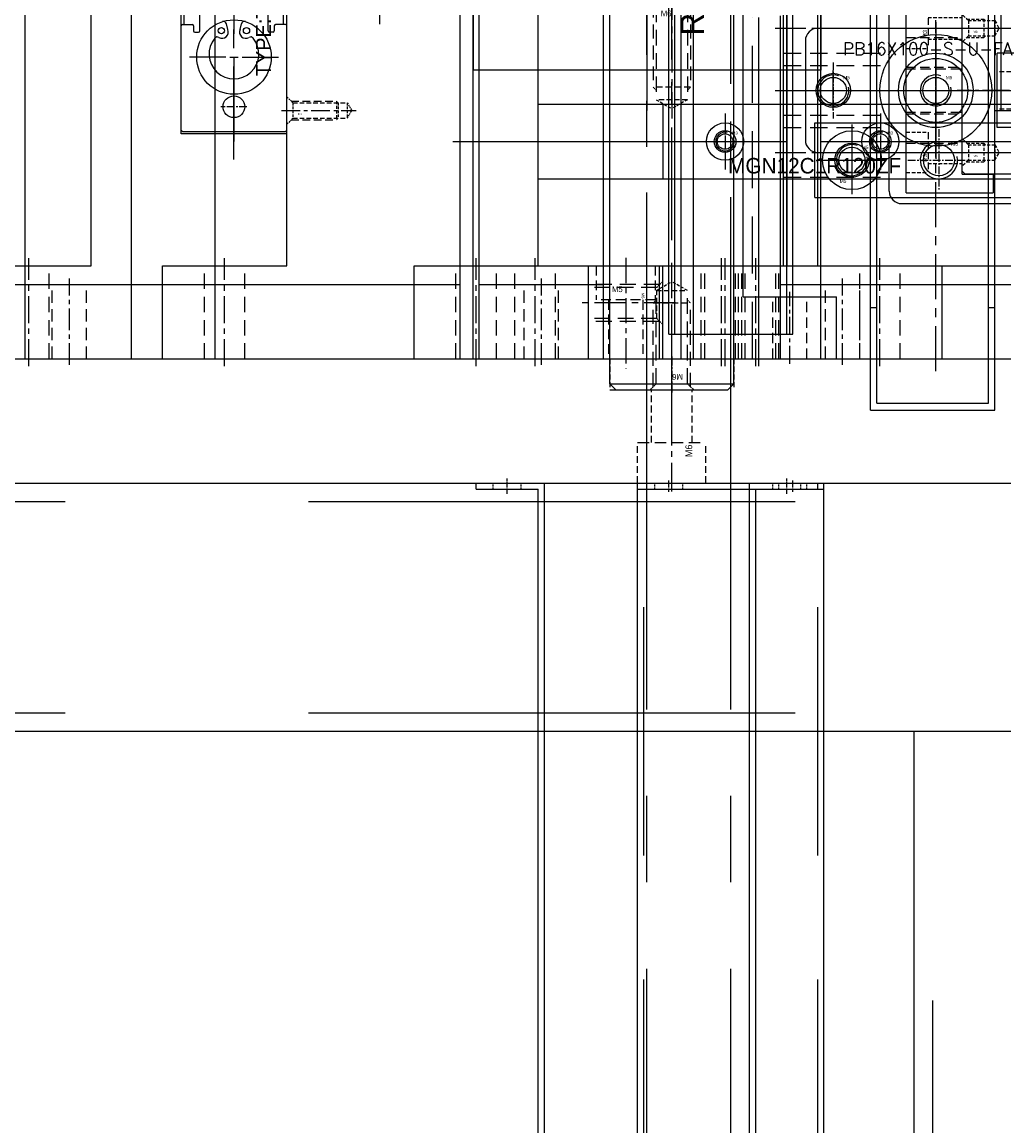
# Model space of a CAD drawing. Header units: millimetres. Extents: x -1657 to 8845, y -11980 to 3013.
# Tile 72 of 256: x 1467 to 1626, y -1165 to -987. Entities that reach past the tile are written whole.
import ezdxf

# ---------------------------------------------------------------- set-up
doc = ezdxf.new("R2010")
doc.units = ezdxf.units.MM
doc.linetypes.add('CENTER', pattern=[2, 1.25, -0.25, 0.25, -0.25])
doc.linetypes.add('DASHED', pattern=[0.75, 0.5, -0.25])
for name, color, linetype in [('勾料气缸', 252, 'Continuous'), ('图层100', 243, 'Continuous'), ('图层102', 123, 'Continuous'), ('图层105', 195, 'Continuous'), ('图层106', 160, 'Continuous'), ('图层12', 94, 'Continuous'), ('图层134', 230, 'Continuous'), ('图层144', 182, 'Continuous'), ('图层149', 30, 'Continuous'), ('图层151', 51, 'Continuous'), ('图层152', 223, 'Continuous'), ('图层153', 91, 'Continuous'), ('图层157', 17, 'Continuous'), ('图层167', 7, 'Continuous'), ('图层168', 90, 'Continuous'), ('图层172', 21, 'Continuous'), ('图层173', 47, 'Continuous'), ('图层174', 24, 'Continuous'), ('图层175', 94, 'Continuous'), ('图层60', 143, 'Continuous'), ('图层63', 91, 'Continuous'), ('图层64', 190, 'Continuous'), ('图层8', 201, 'Continuous'), ('图层80', 21, 'Continuous'), ('图层81', 210, 'Continuous'), ('图层94', 125, 'Continuous'), ('方管2', 2, 'Continuous'), ('旋转气缸', 252, 'Continuous'), ('裁切线轨', 252, 'Continuous'), ('装SHELL气缸', 252, 'Continuous')]:
    doc.layers.add(name, color=color, linetype=linetype)
doc.styles.add('标注', font='romant.shx')

# ---------------------------------------------------------------- blocks, each defined once
blk = doc.blocks.new('3C')
at = {"color": 1, "linetype": 'CENTER'}
for p, q in [((0, 4.5), (0, -4.5)), ((-4.5, 0), (4.5, 0))]:
    blk.add_line(p, q, dxfattribs=at)
blk.add_circle((0, 0), 1.25)
at = {"color": 2, "linetype": 'Continuous'}
blk.add_arc((0, 0), 1.5, 77.2897, 8.5828, dxfattribs=at)
blk.add_text('M3', height=0.484).set_placement((1.11, 1.12))
blk = doc.blocks.new('15680')
at = {"layer": '图层63', "color": 4, "linetype": 'DASHED', "ltscale": 5.166667}
for p, q in [((0.5, 5.5), (-11, 5.5)), ((0.5, -0.5), (-11, -0.5))]:
    blk.add_line(p, q, dxfattribs=at)
at = {"layer": '图层63', "color": 4, "linetype": 'DASHED', "ltscale": 0.471405}
for p, q in [((0, 5), (1, 6)), ((0, 0), (1, -1))]:
    blk.add_line(p, q, dxfattribs=at)
at = {"layer": '图层63', "color": 4, "linetype": 'DASHED', "ltscale": 5}
for p, q in [((0, 5), (-11, 5)), ((0, 0), (-11, 0))]:
    blk.add_line(p, q, dxfattribs=at)
at = {"layer": '图层63', "color": 4, "linetype": 'DASHED', "ltscale": 1.666667}
blk.add_line((0, 0), (0, 5), dxfattribs=at)
at = {"layer": '图层63', "color": 1, "linetype": 'CENTER', "ltscale": 4}
blk.add_line((3, 2.5), (-12.57, 2.5), dxfattribs=at)
at = {"layer": '图层63'}
blk.add_text('M6', height=0.461, rotation=270, dxfattribs=at).set_placement((-2.44, 4.12))
blk = doc.blocks.new('1566A')
at = {"layer": '图层63', "color": 4, "linetype": 'DASHED', "ltscale": 3.166667}
for p, q in [((-2, 5.5), (-2, 0)), ((7.5, 5.5), (7.5, 0)), ((7.5, 0), (-2, 0)), ((0, 0), (0, -9.5)), ((5.5, 0), (5.5, -9.5))]:
    blk.add_line(p, q, dxfattribs=at)
at = {"layer": '图层63', "color": 1, "linetype": 'CENTER', "ltscale": 3.238837}
blk.add_line((2.75, 6.76), (2.75, -11.11), dxfattribs=at)
at = {"layer": '图层63', "ltscale": 3}
blk.add_text('M5', height=0.93, dxfattribs=at).set_placement((0.54, 1.25))
blk = doc.blocks.new('5C')
at = {"color": 1, "linetype": 'CENTER'}
for p, q in [((0, 4.5), (0, -4.5)), ((-4.5, 0), (4.5, 0))]:
    blk.add_line(p, q, dxfattribs=at)
blk.add_circle((0, 0), 2.1)
at = {"color": 2, "linetype": 'Continuous'}
blk.add_arc((0, 0), 2.5, 70.7735, 12.493, dxfattribs=at)
blk.add_text('M5', height=0.54).set_placement((1.62, 1.8))
blk = doc.blocks.new('1B276')
at = {"layer": '旋转气缸', "color": 1, "linetype": 'CENTER', "ltscale": 12.992}
blk.add_line((2.2, -30.98), (2.2, 33.98), dxfattribs=at)
at = {"layer": '旋转气缸', "ltscale": 1.375}
for p, q in [((-44.3, -26.5), (-44.3, 29.5)), ((36.7, 29.5), (-44.3, 29.5)), ((36.7, -26.5), (36.7, 29.5)), ((-5.65, -7.69), (-6.53, -8.88)), ((-6.53, -8.88), (-3.69, -9.84)), ((-3.69, -9.84), (-5.65, -7.69)), ((36.7, -26.5), (-44.3, -26.5))]:
    blk.add_line(p, q, dxfattribs=at)
at = {"layer": '旋转气缸', "color": 4, "linetype": 'DASHED'}
for p, q in [((-3, 3), (0, 3)), ((-3, 0), (-3, 3)), ((0, 0), (0, 3)), ((0, 0), (-3, 0))]:
    blk.add_line(p, q, dxfattribs=at)
at = {"layer": '旋转气缸', "color": 1, "linetype": 'CENTER', "ltscale": 18.792}
blk.add_line((43.18, 1.5), (-50.78, 1.5), dxfattribs=at)
at = {"layer": '旋转气缸', "ltscale": 1.375}
blk.add_arc((2.49, 2.07), 13.41, 108.1451, 230.3556, dxfattribs=at)
at = {"layer": '旋转气缸', "color": 4, "linetype": 'DASHED', "ltscale": 4.186667}
blk.add_arc((2.2, 1.5), 4, 202.0243, 157.9757, dxfattribs=at)
at = {"layer": '旋转气缸', "ltscale": 1.375, "extrusion": (0, 0, -1), "zscale": -1}
for p in [(14.8, 18.5), (-19.2, 18.5), (14.8, -15.5), (-19.2, -15.5)]:
    blk.add_blockref('5C', p, dxfattribs=at)
at = {"layer": '旋转气缸', "ltscale": 1.375, "insert": (-13.86, -3.92), "char_height": 3.75, "width": 52.0507, "attachment_point": 3}
blk.add_mtext('RTP10-90%%d', dxfattribs=at)
blk = doc.blocks.new('1E460')
at = {"layer": '勾料气缸', "ltscale": 4}
for p, q in [((8.5, 43.38), (8.5, 15.53)), ((7.17, 29.8), (1.33, 29.8)), ((7.83, 29.8), (9.17, 29.8)), ((9.83, 29.8), (15.67, 29.8)), ((7.17, 11.8), (1.33, 11.8)), ((8.5, 11.8), (8.5, -1.78)), ((9.83, 11.8), (15.67, 11.8))]:
    blk.add_line(p, q, dxfattribs=at)
at = {"layer": '勾料气缸'}
for p, q in [((0, 41.6), (0.2, 41.8)), ((0, 24.75), (0, 41.6)), ((0.2, 41.8), (5.05, 41.8)), ((5.25, 41.6), (5.25, 40)), ((5.25, 41.3), (11.75, 41.3)), ((11.75, 41.6), (11.75, 40)), ((11.95, 41.8), (16.8, 41.8)), ((16.8, 41.8), (17, 41.6)), ((17, 24.75), (17, 41.6)), ((4, 39.6), (4, 39)), ((5.05, 39.8), (4.2, 39.8)), ((11.95, 39.8), (12.8, 39.8)), ((13, 39.6), (13, 39)), ((4.2, 38.8), (12.8, 38.8)), ((7.83, 29.8), (9.17, 29.8)), ((2, 24.75), (2, 25.6)), ((2.2, 25.8), (2.8, 25.8)), ((3, 16), (3, 25.6)), ((7.5, 25.35), (7.3, 24.46)), ((9.5, 25.35), (9.7, 24.46)), ((14, 16), (14, 25.6)), ((14.8, 25.8), (14.2, 25.8)), ((15, 24.75), (15, 25.6)), ((0.2, 24.55), (1.8, 24.55)), ((0.5, 17.05), (0.5, 24.55)), ((16.8, 24.55), (15.2, 24.55)), ((16.5, 17.05), (16.5, 24.55)), ((-0.52, 20.8), (17.52, 20.8)), ((0, 0), (0, 16.85)), ((0.2, 17.05), (1.8, 17.05)), ((2, 16.85), (2, 16)), ((7.5, 16.25), (7.3, 17.14)), ((9.5, 16.25), (9.7, 17.14)), ((15, 16.85), (15, 16)), ((16.8, 17.05), (15.2, 17.05)), ((17, 0), (17, 16.85)), ((2.2, 15.8), (2.8, 15.8)), ((14.8, 15.8), (14.2, 15.8)), ((7.83, 11.8), (9.17, 11.8)), ((0, 0), (0.2, -0.2)), ((16.8, -0.2), (17, 0)), ((0.2, -0.2), (16.8, -0.2))]:
    blk.add_line(p, q, dxfattribs=at)
for centre, radius in [((8.5, 29.8), 6), ((6.48, 25.56), 0.5), ((10.52, 25.56), 0.5), ((8.5, 11.8), 6), ((6.48, 16.04), 0.5), ((10.52, 16.04), 0.5)]:
    blk.add_circle(centre, radius, dxfattribs=at)
for centre, radius, start, end in [((5.05, 41.6), 0.2, 0, 90), ((11.95, 41.6), 0.2, 90, 180), ((4.2, 39.6), 0.2, 90, 180), ((5.05, 40), 0.2, 270, 0), ((11.95, 40), 0.2, 180, 270), ((12.8, 39.6), 0.2, 0, 90), ((4.2, 39), 0.2, 180, 270), ((12.8, 39), 0.2, 270, 0), ((8.5, 29.3), 4, 320.1985, 219.8015), ((5.81, 27.06), 0.5, 219.8015, 301.5883), ((6.6, 25.78), 1, 334.6631, 121.5883), ((10.4, 25.78), 1, 58.4117, 205.3369), ((11.19, 27.06), 0.5, 238.4117, 320.1985), ((2.2, 25.6), 0.2, 90, 180), ((2.8, 25.6), 0.2, 0, 90), ((14.2, 25.6), 0.2, 90, 180), ((14.8, 25.6), 0.2, 0, 90), ((0.2, 24.75), 0.2, 180, 270), ((1.8, 24.75), 0.2, 270, 0), ((6.81, 24.57), 0.5, 252.1156, 347.3316), ((10.19, 24.57), 0.5, 192.6684, 287.8844), ((15.2, 24.75), 0.2, 180, 270), ((16.8, 24.75), 0.2, 270, 0), ((0.2, 16.85), 0.2, 90, 180), ((1.8, 16.85), 0.2, 0, 90), ((6.6, 15.82), 1, 238.4117, 25.3369), ((6.81, 17.03), 0.5, 12.6684, 107.8844), ((10.4, 15.82), 1, 154.6631, 301.5883), ((10.19, 17.03), 0.5, 72.1156, 167.3316), ((15.2, 16.85), 0.2, 90, 180), ((16.8, 16.85), 0.2, 0, 90), ((2.2, 16), 0.2, 180, 270), ((2.8, 16), 0.2, 270, 0), ((8.5, 12.3), 4, 140.1985, 39.8015), ((5.81, 14.54), 0.5, 58.4117, 140.1985), ((11.19, 14.54), 0.5, 39.8015, 121.5883), ((14.2, 16), 0.2, 180, 270), ((14.8, 16), 0.2, 270, 0)]:
    blk.add_arc(centre, radius, start, end, dxfattribs=at)
at = {"layer": '勾料气缸', "insert": (12.04, 8.71), "char_height": 2.4, "width": 24.5823, "attachment_point": 1, "rotation": 90}
blk.add_mtext('TYPE:TN10X50', dxfattribs=at)
blk = doc.blocks.new('3F')
at = {"color": 4, "linetype": 'DASHED', "ltscale": 0.471405}
for p, q in [((1, 1.24), (0, 2.24)), ((1, -1.24), (0, -2.24))]:
    blk.add_line(p, q, dxfattribs=at)
at = {"color": 1, "linetype": 'CENTER', "ltscale": 2.408031}
blk.add_line((-0.87, 0), (11.17, 0), dxfattribs=at)
at = {"color": 4, "linetype": 'DASHED', "ltscale": 2.420833}
for p, q in [((0.74, 1.5), (8, 1.5)), ((0.74, -1.5), (8, -1.5))]:
    blk.add_line(p, q, dxfattribs=at)
at = {"color": 4, "linetype": 'DASHED', "ltscale": 1.458333}
for p, q in [((1, 1.24), (9.75, 1.24)), ((1, -1.24), (9.75, -1.24))]:
    blk.add_line(p, q, dxfattribs=at)
at = {"color": 4, "linetype": 'DASHED', "ltscale": 0.825}
for p, q in [((1, 1.24), (1, -1.24)), ((8.26, 1.24), (8.26, -1.24)), ((9.75, 1.24), (9.75, -1.24))]:
    blk.add_line(p, q, dxfattribs=at)
at = {"color": 4, "linetype": 'DASHED', "ltscale": 0.123744}
for p, q in [((8, 1.5), (8.26, 1.24)), ((8, -1.5), (8.26, -1.24))]:
    blk.add_line(p, q, dxfattribs=at)
at = {"color": 4, "linetype": 'DASHED'}
blk.add_line((8, 1.5), (8, -1.5), dxfattribs=at)
at = {"color": 4, "linetype": 'DASHED', "ltscale": 0.476314}
for p in [(9.75, 1.24), (9.75, -1.24)]:
    blk.add_line(p, (10.46, 0), dxfattribs=at)
at = {"linetype": 'DASHED'}
blk.add_text('M3', height=0.346, dxfattribs=at).set_placement((1.79, -0.74))
blk = doc.blocks.new('1E8AA')
at = {"layer": '图层106', "color": 1, "linetype": 'CENTER', "ltscale": 3.22944}
blk.add_line((-2.5, -13.07), (-2.5, 3.07), dxfattribs=at)
at = {"layer": '图层106', "color": 4, "linetype": 'DASHED', "ltscale": 0.471405}
for p, q in [((-5, 0), (-6, 1)), ((0, 0), (1, 1))]:
    blk.add_line(p, q, dxfattribs=at)
at = {"layer": '图层106', "color": 4, "linetype": 'DASHED', "ltscale": 5.166667}
for p, q in [((-5.5, 0.5), (-5.5, -11)), ((0.5, 0.5), (0.5, -11))]:
    blk.add_line(p, q, dxfattribs=at)
at = {"layer": '图层106', "color": 4, "linetype": 'DASHED', "ltscale": 1.666667}
blk.add_line((0, 0), (-5, 0), dxfattribs=at)
at = {"layer": '图层106', "color": 4, "linetype": 'DASHED', "ltscale": 5}
for p, q in [((-5, 0), (-5, -11)), ((0, 0), (0, -11))]:
    blk.add_line(p, q, dxfattribs=at)
at = {"layer": '图层106'}
blk.add_text('M6', height=0.461, dxfattribs=at).set_placement((-4.12, -2.44))
blk = doc.blocks.new('6F')
at = {"color": 4, "linetype": 'DASHED', "ltscale": 0.471405}
for p, q in [((1, 2.5), (0, 3.5)), ((1, -2.5), (0, -3.5))]:
    blk.add_line(p, q, dxfattribs=at)
at = {"color": 4, "linetype": 'DASHED', "ltscale": 4.5}
for p, q in [((0.5, 3), (14, 3)), ((0.5, -3), (14, -3))]:
    blk.add_line(p, q, dxfattribs=at)
at = {"color": 4, "linetype": 'DASHED', "ltscale": 1.666667}
for p, q in [((1, 2.5), (1, -2.5)), ((16, 2.5), (16, -2.5))]:
    blk.add_line(p, q, dxfattribs=at)
at = {"color": 4, "linetype": 'DASHED', "ltscale": 5}
for p, q in [((1, 2.5), (16, 2.5)), ((1, -2.5), (16, -2.5))]:
    blk.add_line(p, q, dxfattribs=at)
at = {"color": 4, "linetype": 'DASHED', "ltscale": 0.235702}
for p, q in [((14, 3), (14.5, 2.5)), ((14, -3), (14.5, -2.5))]:
    blk.add_line(p, q, dxfattribs=at)
at = {"color": 4, "linetype": 'DASHED', "ltscale": 2}
blk.add_line((14, 3), (14, -3), dxfattribs=at)
at = {"color": 4, "linetype": 'DASHED', "ltscale": 0.96225}
for p in [(16, 2.5), (16, -2.5)]:
    blk.add_line(p, (17.44, 0), dxfattribs=at)
at = {"color": 1, "linetype": 'CENTER', "ltscale": 4.23765}
blk.add_line((-2.16, 0), (19.03, 0), dxfattribs=at)
blk.add_text('M6', height=0.924, rotation=90).set_placement((2.56, -1.77))
blk = doc.blocks.new('21073')
at = {"layer": '图层134', "color": 1, "linetype": 'CENTER', "ltscale": 14.55568}
blk.add_line((10, -6.0192), (10, 66.7592), dxfattribs=at)
at = {"layer": '图层134', "ltscale": 5}
for p, q in [((1, 61.74), (0, 60.74)), ((0, 0), (0, 60.74)), ((0, 60.74), (20, 60.74)), ((1, 61.74), (19, 61.74)), ((19, 61.74), (20, 60.74)), ((20, 0), (20, 60.74)), ((0, 0), (20, 0)), ((1, -1), (0, 0)), ((19, -1), (20, 0)), ((1, -1), (19, -1))]:
    blk.add_line(p, q, dxfattribs=at)
for p, rotation in [((10, 61.74), 270), ((10, -1), 90)]:
    blk.add_blockref('6F', p, dxfattribs=dict(at, rotation=rotation))
blk = doc.blocks.new('52B92')
at = {"layer": '裁切线轨', "color": 1, "linetype": 'CENTER'}
for p, q in [((-1.24, 1.87), (-1.24, -5.67)), ((18.76, 1.87), (18.76, -5.67))]:
    blk.add_line(p, q, dxfattribs=at)
at = {"layer": '裁切线轨', "color": 1, "linetype": 'CENTER', "ltscale": 2.32}
blk.add_line((8.76, -9.8), (8.76, 1.8), dxfattribs=at)
blk.add_line((8.76, -9.8), (8.76, 1.8), dxfattribs=at)
at = {"layer": '裁切线轨', "ltscale": 1.5}
for p, q in [((-4.24, 1), (-4.74, 0.5)), ((-4.74, -8.5), (-4.74, 0.5)), ((-4.24, 1), (21.76, 1)), ((21.76, 1), (22.26, 0.5)), ((22.26, -8.5), (22.26, 0.5)), ((2.76, -9), (2.76, -4.65)), ((2.76, -4.65), (14.76, -4.65)), ((14.76, -9), (14.76, -4.65)), ((-4.24, -9), (-4.74, -8.5)), ((22.26, -8.5), (21.76, -9)), ((-4.24, -9), (2.76, -9)), ((14.76, -9), (21.76, -9))]:
    blk.add_line(p, q, dxfattribs=at)
at = {"layer": '裁切线轨', "color": 4, "linetype": 'DASHED'}
for p, q in [((-2.47, 0), (-3.47, 1)), ((-2.74, 0.26), (-2.74, -2.5)), ((-2.47, 0), (-2.47, -4.25)), ((0, 0), (-2.47, 0)), ((0, 0), (1, 1)), ((0, 0), (0, -4.25)), ((0.26, 0.26), (0.26, -2.5)), ((17.53, 0), (16.53, 1)), ((17.26, 0.26), (17.26, -2.5)), ((17.53, 0), (17.53, -4.25)), ((20, 0), (17.53, 0)), ((20, 0), (21, 1)), ((20, 0), (20, -4.25)), ((20.26, 0.26), (20.26, -2.5)), ((-2.74, -2.5), (-2.47, -2.76)), ((0.26, -2.5), (-2.74, -2.5)), ((0.26, -2.5), (0, -2.76)), ((17.26, -2.5), (17.53, -2.76)), ((20.26, -2.5), (17.26, -2.5)), ((20.26, -2.5), (20, -2.76)), ((0, -4.25), (-2.47, -4.25)), ((-2.47, -4.25), (-1.24, -4.96)), ((0, -4.25), (-1.24, -4.96)), ((20, -4.25), (17.53, -4.25)), ((17.53, -4.25), (18.76, -4.96)), ((20, -4.25), (18.76, -4.96))]:
    blk.add_line(p, q, dxfattribs=at)
at = {"layer": '裁切线轨', "linetype": 'DASHED'}
for p in [(-1.98, -0.79), (18.02, -0.79)]:
    blk.add_text('M3', height=0.346, rotation=270, dxfattribs=at).set_placement(p)
blk = doc.blocks.new('52B53')
at = {"layer": '裁切线轨', "ltscale": 1.5}
for p, q in [((-6, 7.938), (6, 7.938)), ((-6, 0.588), (-6, 7.938)), ((6, 0.588), (6, 7.938)), ((-6, 0.588), (6, 0.588))]:
    blk.add_line(p, q, dxfattribs=at)
at = {"layer": '裁切线轨', "color": 4, "linetype": 'DASHED', "ltscale": 1.5}
for p, q in [((-3, 3.438), (-3, 7.938)), ((3, 3.438), (3, 7.938))]:
    blk.add_line(p, q, dxfattribs=at)
at = {"layer": '裁切线轨', "color": 1, "linetype": 'CENTER', "ltscale": 1.7052}
blk.add_line((0, 0), (0, 8.526), dxfattribs=at)
at = {"layer": '裁切线轨', "color": 4, "linetype": 'DASHED', "ltscale": 2}
blk.add_line((-3, 3.438), (3, 3.438), dxfattribs=at)
at = {"layer": '裁切线轨', "color": 4, "linetype": 'DASHED', "ltscale": 0.95}
for p, q in [((-1.75, 0.588), (-1.75, 3.438)), ((1.75, 0.588), (1.75, 3.438))]:
    blk.add_line(p, q, dxfattribs=at)
blk = doc.blocks.new('229E5')
at = {"layer": '图层149', "color": 4, "linetype": 'DASHED', "ltscale": 1.166667}
for p, q in [((-3.5, 0), (0, 0)), ((-3.5, -6.5), (0, -6.5))]:
    blk.add_line(p, q, dxfattribs=at)
at = {"layer": '图层149', "color": 4, "linetype": 'DASHED', "ltscale": 2.166667}
blk.add_line((0, 0), (0, -6.5), dxfattribs=at)
at = {"layer": '图层149', "color": 4, "linetype": 'DASHED', "ltscale": 1.125}
for p, q in [((0, -1.5), (5.5, -1.5)), ((0, -5), (5.5, -5))]:
    blk.add_line(p, q, dxfattribs=at)
at = {"layer": '图层149', "color": 1, "linetype": 'CENTER', "ltscale": 2.329099}
blk.add_line((-4.91, -3.25), (7.12, -3.25), dxfattribs=at)
at = {"layer": '图层149', "linetype": 'DASHED', "ltscale": 3}
blk.add_text('M3', height=0.686, rotation=90, dxfattribs=at).set_placement((-0.15, -4.83))
blk = doc.blocks.new('226A7')
at = {"layer": '装SHELL气缸'}
for p, q in [((-8, 42.8), (8, 42.8)), ((0, 0), (0, 43.6)), ((-10, 2.8), (-10, 40.8)), ((10, 2.8), (10, 40.8)), ((3.22, 38.3), (-3.22, 38.3)), ((-11, 21.8), (11, 21.8)), ((3.22, 5.3), (-3.22, 5.3)), ((-8, 0.8), (8, 0.8))]:
    blk.add_line(p, q, dxfattribs=at)
for centre, radius in [((0, 38.3), 2.75), ((0, 21.8), 5.15), ((0, 5.3), 2.75)]:
    blk.add_circle(centre, radius, dxfattribs=at)
for centre, start, end in [((-8, 40.8), 90, 180), ((8, 40.8), 0, 90), ((-8, 2.8), 180, 270), ((8, 2.8), 270, 0)]:
    blk.add_arc(centre, 2, start, end, dxfattribs=at)
at = {"layer": '装SHELL气缸', "insert": (-7.7, 6.85), "char_height": 2, "width": 37.6978, "attachment_point": 1, "rotation": 90, "style": '标注'}
blk.add_mtext('{\\C5;PB16X100-S-U-FA}', dxfattribs=at)
blk = doc.blocks.new('5A')
at = {"color": 1, "linetype": 'CENTER'}
for p, q in [((0, 5.75), (0, -5.75)), ((-5.75, 0), (5.75, 0))]:
    blk.add_line(p, q, dxfattribs=at)
for radius in [4.75, 2.75]:
    blk.add_circle((0, 0), radius)
blk.add_text('M5', height=0.56).set_placement((-1.97, -3.66))
blk = doc.blocks.new('6C')
at = {"color": 1, "linetype": 'CENTER'}
for p, q in [((0, 5), (0, -5)), ((-5, 0), (5, 0))]:
    blk.add_line(p, q, dxfattribs=at)
blk.add_circle((0, 0), 2.5)
at = {"color": 2, "linetype": 'Continuous'}
blk.add_arc((0, 0), 3, 73.9359, 10.9553, dxfattribs=at)
blk.add_text('M6', height=0.586).set_placement((1.96, 2.34))
blk = doc.blocks.new('24459')
at = {"layer": '图层167', "color": 1, "linetype": 'CENTER', "ltscale": 3.728372}
blk.add_line((-3.25, -7.89), (-3.25, 10.61), dxfattribs=at)
at = {"layer": '图层167', "color": 4, "linetype": 'DASHED', "ltscale": 2.166667}
for p, q in [((-6.5, 0), (-6.5, 8.5)), ((0, 0), (0, 8.5)), ((-8.75, -6.5), (-8.75, 0)), ((2.25, -6.5), (2.25, 0))]:
    blk.add_line(p, q, dxfattribs=at)
at = {"layer": '图层167', "color": 4, "linetype": 'DASHED', "ltscale": 3.666667}
blk.add_line((-8.75, 0), (2.25, 0), dxfattribs=at)
at = {"layer": '图层167', "ltscale": 4}
blk.add_text('M6', height=1.094, rotation=90, dxfattribs=at).set_placement((0.03, -2.34))
blk = doc.blocks.new('2A561')
at = {"layer": '方管2', "ltscale": 2.125}
for p, q in [((0, 3), (470, 3)), ((0, -37), (470, -37))]:
    blk.add_line(p, q, dxfattribs=at)
at = {"layer": '方管2', "color": 4, "linetype": 'DASHED', "ltscale": 156.666667}
for p, q in [((0, 0), (470, 0)), ((0, -34), (470, -34))]:
    blk.add_line(p, q, dxfattribs=at)
blk = doc.blocks.new('2A575')
at = {"layer": '方管2', "ltscale": 2.125}
for p, q in [((-3, 520), (37, 520)), ((-3, 0), (-3, 520))]:
    blk.add_line(p, q, dxfattribs=at)
at = {"layer": '方管2', "color": 4, "linetype": 'DASHED', "ltscale": 173.333333}
blk.add_line((0, 0), (0, 520), dxfattribs=at)
blk = doc.blocks.new('1E596')
at = {"layer": '图层105', "color": 1, "linetype": 'CENTER', "ltscale": 3.2}
blk.add_line((-2, 2.03), (-2, -8.9), dxfattribs=at)
at = {"layer": '图层105', "color": 4, "linetype": 'DASHED', "ltscale": 0.471405}
for p, q in [((-3.65, -0.35), (-4.65, 0.65)), ((-0.35, -0.35), (0.65, 0.65))]:
    blk.add_line(p, q, dxfattribs=at)
at = {"layer": '图层105', "color": 4, "linetype": 'DASHED', "ltscale": 3.783333}
for p, q in [((0, 0), (0, -7.35)), ((-4, 0), (-4, -7.35))]:
    blk.add_line(p, q, dxfattribs=at)
at = {"layer": '图层105', "color": 4, "linetype": 'DASHED', "ltscale": 3.666667}
for p, q in [((-3.65, -0.35), (-3.65, -7.35)), ((-0.35, -0.35), (-0.35, -7.35))]:
    blk.add_line(p, q, dxfattribs=at)
at = {"layer": '图层105', "color": 4, "linetype": 'DASHED', "ltscale": 1.1}
blk.add_line((-0.35, -0.35), (-3.65, -0.35), dxfattribs=at)
at = {"layer": '图层105'}
blk.add_text('M4', height=0.814, dxfattribs=at).set_placement((-2.96, -3.37))
blk = doc.blocks.new('4A853')
at = {"layer": '图层105', "ltscale": 1.125}
for p, q in [((-43.5, -15), (-43.5, 2)), ((-43.5, 2), (0, 2)), ((0, 0), (0, 2)), ((0, 0), (8, 0)), ((8, -13), (8, 0)), ((0, -13), (8, -13)), ((0, -15), (0, -13)), ((-43.5, -15), (0, -15))]:
    blk.add_line(p, q, dxfattribs=at)
at = {"layer": '图层105', "color": 4, "linetype": 'DASHED', "ltscale": 4.333333}
blk.add_line((0, 0), (0, -13), dxfattribs=at)
at = {"layer": '图层105', "color": 1, "linetype": 'CENTER'}
for p, q in [((-39.14, -8.6), (-39.14, -4.4)), ((-5.14, -8.6), (-5.14, -4.4)), ((-41.24, -6.5), (-37.04, -6.5)), ((-7.24, -6.5), (-3.04, -6.5))]:
    blk.add_line(p, q, dxfattribs=at)
at = {"layer": '图层105', "color": 1, "linetype": 'CENTER', "ltscale": 11.948}
blk.add_line((-47.62, -6.5), (12.12, -6.5), dxfattribs=at)
at = {"layer": '图层105', "ltscale": 1.125}
for centre in [(-39.14, -6.5), (-5.14, -6.5)]:
    blk.add_circle(centre, 1.75, dxfattribs=at)
at = {"layer": '图层105', "ltscale": 1.125, "rotation": 270}
blk.add_blockref('1E596', (7.35, -8.5), dxfattribs=at)
blk = doc.blocks.new('631B2')
at = {"layer": '裁切线轨', "ltscale": 1.55}
for p, q in [((-110, 1.82), (10, 1.82)), ((-110, 1.82), (-110, -10.18)), ((10, 1.82), (10, -10.18)), ((-110, -10.18), (10, -10.18))]:
    blk.add_line(p, q, dxfattribs=at)
at = {"layer": '裁切线轨', "color": 1, "linetype": 'CENTER', "ltscale": 1.6704}
for p, q in [((-100, 0), (-100, -8.35)), ((-75, 0), (-75, -8.35)), ((-50, 0), (-50, -8.35)), ((-25, 0), (-25, -8.35)), ((0, 0), (0, -8.35)), ((-104.18, -4.18), (-95.82, -4.18)), ((-79.18, -4.18), (-70.82, -4.18)), ((-54.18, -4.18), (-45.82, -4.18)), ((-29.18, -4.18), (-20.82, -4.18))]:
    blk.add_line(p, q, dxfattribs=at)
at = {"layer": '裁切线轨', "color": 1, "linetype": 'CENTER', "ltscale": 22.04}
blk.add_line((-117.6, -4.18), (17.6, -4.18), dxfattribs=at)
at = {"layer": '裁切线轨', "ltscale": 1.55}
for centre, radius in [((-100, -4.18), 3), ((-75, -4.18), 3), ((-50, -4.18), 3), ((-25, -4.18), 3), ((0, -4.18), 3), ((-100, -4.18), 1.75), ((-75, -4.18), 1.75), ((-50, -4.18), 1.75), ((-25, -4.18), 1.75), ((0, -4.18), 1.75)]:
    blk.add_circle(centre, radius, dxfattribs=at)
at = {"layer": '裁切线轨'}
blk.add_text('MGN12C1R120ZF', height=2.5, dxfattribs=at).set_placement((-99.51, -9.32))

msp = doc.modelspace()

# ---------------------------------------------------------------- linework, layer by layer
at = {"layer": '图层100', "color": 1, "linetype": 'CENTER', "ltscale": 29.58}
msp.add_line((1568.0605, -1051.8622), (1568.0605, -903.9622), dxfattribs=at)
at = {"layer": '图层100', "ltscale": 2}
for p, q in [((1540.0605, -1041.6622), (1540.0605, -914.1622)), ((1596.0605, -1041.6622), (1596.0605, -914.1622)), ((1540.0605, -1026.6622), (1596.0605, -1026.6622)), ((1540.0605, -1041.6622), (1596.0605, -1041.6622))]:
    msp.add_line(p, q, dxfattribs=at)
at = {"layer": '图层100', "color": 1, "linetype": 'CENTER', "ltscale": 3.48}
for p, q in [((1550.0605, -1042.8622), (1550.0605, -1025.4622)), ((1586.0605, -1042.8622), (1586.0605, -1025.4622))]:
    msp.add_line(p, q, dxfattribs=at)
at = {"layer": '图层100', "color": 4, "linetype": 'DASHED', "ltscale": 5}
for p, q in [((1546.8105, -1041.6622), (1546.8105, -1026.6622)), ((1553.3105, -1041.6622), (1553.3105, -1026.6622)), ((1582.8105, -1041.6622), (1582.8105, -1026.6622)), ((1589.3105, -1041.6622), (1589.3105, -1026.6622))]:
    msp.add_line(p, q, dxfattribs=at)
at = {"layer": '图层102', "ltscale": 1.625}
for p, q in [((1510.0605, -1026.6622), (1510.0605, -956.6622)), ((1540.0605, -1041.6622), (1540.0605, -960.6622)), ((1490.0605, -1026.6622), (1510.0605, -1026.6622)), ((1490.0605, -1041.6622), (1490.0605, -1026.6622)), ((1490.0605, -1041.6622), (1540.0605, -1041.6622))]:
    msp.add_line(p, q, dxfattribs=at)
at = {"layer": '图层102', "color": 1, "linetype": 'CENTER', "ltscale": 3.48}
msp.add_line((1500.0605, -1042.8622), (1500.0605, -1025.4622), dxfattribs=at)
at = {"layer": '图层102', "color": 4, "linetype": 'DASHED', "ltscale": 5}
for p, q in [((1496.8105, -1041.6622), (1496.8105, -1026.6622)), ((1503.3105, -1041.6622), (1503.3105, -1026.6622))]:
    msp.add_line(p, q, dxfattribs=at)
at = {"layer": '图层12', "ltscale": 1.625}
for p, q in [((1583.5605, -1031.6622), (1583.5605, -909.4622)), ((1573.5605, -1041.6622), (1573.5605, -953.4622)), ((1583.5605, -1031.6622), (1598.5605, -1031.6622)), ((1598.5605, -1041.6622), (1598.5605, -1031.6622)), ((1573.5605, -1041.6622), (1598.5605, -1041.6622))]:
    msp.add_line(p, q, dxfattribs=at)
at = {"layer": '图层12', "color": 1, "linetype": 'CENTER', "ltscale": 2.32}
msp.add_line((1591.0605, -1042.4622), (1591.0605, -1030.8622), dxfattribs=at)
at = {"layer": '图层12', "color": 4, "linetype": 'DASHED', "ltscale": 3.333333}
for p, q in [((1588.3105, -1041.6622), (1588.3105, -1031.6622)), ((1593.8105, -1041.6622), (1593.8105, -1031.6622))]:
    msp.add_line(p, q, dxfattribs=at)
at = {"layer": '图层144', "ltscale": 1.375}
for p, q in [((1485.0605, -1041.6622), (1485.0605, -955.6622)), ((1541.0605, -1041.6622), (1541.0605, -955.6622)), ((1561.0605, -1041.6622), (1561.0605, -955.6622)), ((1465.0605, -1029.6622), (1485.0605, -1029.6622)), ((1541.0605, -1029.6622), (1561.0605, -1029.6622)), ((1465.0605, -1041.6622), (1485.0605, -1041.6622)), ((1541.0605, -1041.6622), (1561.0605, -1041.6622))]:
    msp.add_line(p, q, dxfattribs=at)
at = {"layer": '图层144', "color": 1, "linetype": 'CENTER', "ltscale": 2.784}
for p, q in [((1475.0605, -1042.6222), (1475.0605, -1028.7022)), ((1551.0605, -1042.6222), (1551.0605, -1028.7022))]:
    msp.add_line(p, q, dxfattribs=at)
at = {"layer": '图层144', "color": 4, "linetype": 'DASHED', "ltscale": 4}
for p, q in [((1472.3105, -1041.6622), (1472.3105, -1029.6622)), ((1477.8105, -1041.6622), (1477.8105, -1029.6622)), ((1548.3105, -1041.6622), (1548.3105, -1029.6622)), ((1553.8105, -1041.6622), (1553.8105, -1029.6622))]:
    msp.add_line(p, q, dxfattribs=at)
at = {"layer": '图层149'}
for p, q in [((1609.8105, -1014.9222), (1609.8105, -976.9222)), ((1618.8105, -1011.9222), (1618.8105, -984.9222)), ((1618.8105, -1011.9222), (1623.8105, -1011.9222)), ((1609.8105, -1014.9222), (1623.8105, -1014.9222))]:
    msp.add_line(p, q, dxfattribs=at)
at = {"layer": '图层149', "ltscale": 1.5}
for p, q in [((1618.8105, -1011.4222), (1618.8105, -985.4222)), ((1623.8105, -1011.9222), (1623.8105, -1014.9222))]:
    msp.add_line(p, q, dxfattribs=at)
at = {"layer": '图层149', "color": 4, "linetype": 'DASHED', "ltscale": 3}
for p, q in [((1609.8105, -989.9222), (1618.8105, -989.9222)), ((1609.8105, -994.6722), (1618.8105, -994.6722)), ((1609.8105, -1002.1722), (1618.8105, -1002.1722)), ((1609.8105, -1006.9222), (1618.8105, -1006.9222))]:
    msp.add_line(p, q, dxfattribs=at)
at = {"layer": '图层149', "color": 1, "linetype": 'CENTER', "ltscale": 3.76768}
msp.add_line((1607.3913, -998.4222), (1626.2297, -998.4222), dxfattribs=at)
at = {"layer": '图层151', "ltscale": 1.5}
for p, q in [((1590.0605, -1026.6622), (1590.0605, -956.9222)), ((1607.0605, -1014.6622), (1607.0605, -961.9222)), ((1609.0605, -1016.6622), (1627.8105, -1016.6622)), ((1570.0605, -1041.6622), (1570.0605, -1026.6622)), ((1570.0605, -1026.6622), (1590.0605, -1026.6622)), ((1570.0605, -1041.6622), (1667.2605, -1041.6622))]:
    msp.add_line(p, q, dxfattribs=at)
at = {"layer": '图层151', "color": 1, "linetype": 'CENTER', "ltscale": 3.944}
for p, q in [((1588.7005, -988.4222), (1608.4205, -988.4222)), ((1588.7005, -998.4222), (1608.4205, -998.4222)), ((1588.7005, -1008.4222), (1608.4205, -1008.4222))]:
    msp.add_line(p, q, dxfattribs=at)
at = {"layer": '图层151', "color": 4, "linetype": 'DASHED', "ltscale": 5.666667}
for p, q in [((1590.0605, -992.4222), (1607.0605, -992.4222)), ((1590.0605, -994.4222), (1607.0605, -994.4222)), ((1590.0605, -1002.4222), (1607.0605, -1002.4222)), ((1590.0605, -1004.4222), (1607.0605, -1004.4222)), ((1590.0605, -1012.4222), (1607.0605, -1012.4222))]:
    msp.add_line(p, q, dxfattribs=at)
at = {"layer": '图层151', "color": 1, "linetype": 'CENTER', "ltscale": 3.48}
msp.add_line((1580.0605, -1042.8622), (1580.0605, -1025.4622), dxfattribs=at)
at = {"layer": '图层151', "color": 4, "linetype": 'DASHED', "ltscale": 5}
for p, q in [((1576.8105, -1041.6622), (1576.8105, -1026.6622)), ((1583.3105, -1041.6622), (1583.3105, -1026.6622))]:
    msp.add_line(p, q, dxfattribs=at)
at = {"layer": '图层151', "ltscale": 1.5}
msp.add_arc((1609.0605, -1014.6622), 2, 180, 270, dxfattribs=at)
at = {"layer": '图层152', "color": 1, "linetype": 'CENTER'}
for p, q in [((1614.5605, -1005.6222), (1614.5605, -991.2222)), ((1607.3605, -998.4222), (1621.7605, -998.4222))]:
    msp.add_line(p, q, dxfattribs=at)
at = {"layer": '图层152', "color": 4, "linetype": 'DASHED', "ltscale": 3.248931}
for p, q in [((1609.6871, -994.9222), (1619.4339, -994.9222)), ((1609.6871, -1001.9222), (1619.4339, -1001.9222))]:
    msp.add_line(p, q, dxfattribs=at)
at = {"layer": '图层152', "ltscale": 2}
msp.add_circle((1614.5605, -998.4222), 6, dxfattribs=at)
at = {"layer": '图层153', "color": 1, "linetype": 'CENTER', "ltscale": 5.8}
msp.add_line((1614.5605, -1043.6622), (1614.5605, -984.4222), dxfattribs=at)
at = {"layer": '图层153', "ltscale": 3}
for p, q in [((1589.5605, -1041.6622), (1589.5605, -986.4222)), ((1589.5605, -1029.6622), (1639.5605, -1029.6622)), ((1589.5605, -1041.6622), (1639.5605, -1041.6622))]:
    msp.add_line(p, q, dxfattribs=at)
at = {"layer": '图层153', "color": 1, "linetype": 'CENTER'}
for p, q in [((1614.5605, -1009.2222), (1614.5605, -987.6222)), ((1603.7605, -998.4222), (1625.3605, -998.4222))]:
    msp.add_line(p, q, dxfattribs=at)
at = {"layer": '图层153', "color": 1, "linetype": 'CENTER', "ltscale": 2.784}
msp.add_line((1599.5605, -1042.6222), (1599.5605, -1028.7022), dxfattribs=at)
at = {"layer": '图层153', "color": 4, "linetype": 'DASHED', "ltscale": 4}
for p, q in [((1596.8105, -1041.6622), (1596.8105, -1029.6622)), ((1602.3105, -1041.6622), (1602.3105, -1029.6622))]:
    msp.add_line(p, q, dxfattribs=at)
at = {"layer": '图层153', "ltscale": 1.375}
msp.add_circle((1614.5605, -998.4222), 9, dxfattribs=at)
at = {"layer": '图层157', "ltscale": 1.625}
for p, q in [((1595.0605, -1003.6622), (1642.2605, -1003.6622)), ((1595.0605, -1015.6622), (1595.0605, -1003.6622)), ((1595.0605, -1015.6622), (1642.2605, -1015.6622))]:
    msp.add_line(p, q, dxfattribs=at)
at = {"layer": '图层167', "ltscale": 0.425}
for p, q in [((1356.0605, -1041.6622), (1906.0605, -1041.6622)), ((1356.0605, -1061.6622), (1906.0605, -1061.6622))]:
    msp.add_line(p, q, dxfattribs=at)
at = {"layer": '图层167', "color": 4, "linetype": 'DASHED', "ltscale": 1.666667}
for p, q in [((1562.0605, -1041.6622), (1562.0605, -1046.6622)), ((1582.0605, -1041.6622), (1582.0605, -1046.6622))]:
    msp.add_line(p, q, dxfattribs=at)
at = {"layer": '图层167', "color": 1, "linetype": 'CENTER', "ltscale": 1.16}
msp.add_line((1572.0605, -1041.2622), (1572.0605, -1047.0622), dxfattribs=at)
at = {"layer": '图层167', "color": 4, "linetype": 'DASHED', "ltscale": 6.666667}
msp.add_line((1562.0605, -1046.6622), (1582.0605, -1046.6622), dxfattribs=at)
at = {"layer": '图层168', "ltscale": 0.425}
for p, q in [((1604.0605, -1049.9237), (1604.0605, -951.6622)), ((1605.0605, -1048.8203), (1605.0605, -951.6622)), ((1623.0605, -1048.8203), (1623.0605, -951.6622)), ((1624.0605, -1049.9237), (1624.0605, -951.6622)), ((1625.0605, -1001.6622), (1625.0605, -961.6622)), ((1624.0605, -1001.6622), (1684.0605, -1001.6622)), ((1604.0605, -1033.373), (1605.0605, -1033.373)), ((1623.0605, -1033.373), (1624.0605, -1033.373)), ((1605.0605, -1048.8203), (1623.0605, -1048.8203)), ((1604.0605, -1049.9237), (1624.0605, -1049.9237))]:
    msp.add_line(p, q, dxfattribs=at)
at = {"layer": '图层168', "color": 4, "linetype": 'DASHED', "ltscale": 26}
msp.add_line((1625.0605, -1000.6622), (1683.0605, -1000.6622), dxfattribs=at)
at = {"layer": '图层172', "ltscale": 2.125}
for p, q in [((1540.0605, -1041.6622), (1540.0605, -961.6622)), ((1541.0605, -1041.6622), (1541.0605, -961.6622)), ((1586.0605, -1041.6622), (1586.0605, -986.6622)), ((1540.0605, -1041.6622), (1586.0605, -1041.6622))]:
    msp.add_line(p, q, dxfattribs=at)
at = {"layer": '图层172', "color": 4, "linetype": 'DASHED', "ltscale": 18.333333}
msp.add_line((1585.0605, -1041.6622), (1585.0605, -986.6622), dxfattribs=at)
at = {"layer": '图层173', "color": 1, "linetype": 'CENTER', "ltscale": 24.36}
msp.add_line((1581.5605, -1046.0622), (1581.5605, -924.2622), dxfattribs=at)
at = {"layer": '图层173', "ltscale": 1.125}
for p, q in [((1572.5605, -1037.6622), (1572.5605, -932.6622)), ((1590.5605, -1037.6622), (1590.5605, -932.6622)), ((1571.5605, -1037.6622), (1571.5605, -933.6622)), ((1591.5605, -1037.6622), (1591.5605, -933.6622)), ((1571.5605, -1037.6622), (1591.5605, -1037.6622))]:
    msp.add_line(p, q, dxfattribs=at)
at = {"layer": '图层174', "color": 1, "linetype": 'CENTER', "ltscale": 55.68}
msp.add_line((1581.5605, -1320.8622), (1581.5605, -1042.4622), dxfattribs=at)
at = {"layer": '图层174', "color": 1, "linetype": 'CENTER', "ltscale": 0.362128}
for p, q in [((1571.5605, -1063.0675), (1571.5605, -1061.2569)), ((1591.5605, -1063.0675), (1591.5605, -1061.2569))]:
    msp.add_line(p, q, dxfattribs=at)
at = {"layer": '图层174', "ltscale": 1.125}
for p, q in [((1566.5605, -1301.6622), (1566.5605, -1061.6622)), ((1566.5605, -1061.6622), (1596.5605, -1061.6622)), ((1566.5605, -1062.6622), (1596.5605, -1062.6622)), ((1596.5605, -1301.6622), (1596.5605, -1061.6622))]:
    msp.add_line(p, q, dxfattribs=at)
at = {"layer": '图层174', "color": 4, "linetype": 'DASHED', "ltscale": 80}
for p, q in [((1567.5605, -1301.6622), (1567.5605, -1061.6622)), ((1595.5605, -1301.6622), (1595.5605, -1061.6622))]:
    msp.add_line(p, q, dxfattribs=at)
at = {"layer": '图层174', "color": 4, "linetype": 'DASHED', "ltscale": 0.333333}
for p, q in [((1569.3105, -1062.6622), (1569.3105, -1061.6622)), ((1573.8105, -1062.6622), (1573.8105, -1061.6622)), ((1589.3105, -1062.6622), (1589.3105, -1061.6622)), ((1593.8105, -1062.6622), (1593.8105, -1061.6622))]:
    msp.add_line(p, q, dxfattribs=at)
at = {"layer": '图层175', "color": 1, "linetype": 'CENTER', "ltscale": 55.68}
msp.add_line((1568.0605, -1320.8622), (1568.0605, -1042.4622), dxfattribs=at)
at = {"layer": '图层175', "color": 1, "linetype": 'CENTER', "ltscale": 0.487279}
for p, q in [((1545.5605, -1063.3804), (1545.5605, -1060.944)), ((1590.5605, -1063.3804), (1590.5605, -1060.944))]:
    msp.add_line(p, q, dxfattribs=at)
at = {"layer": '图层175', "ltscale": 1.125}
for p, q in [((1540.5605, -1062.6622), (1540.5605, -1061.6622)), ((1540.5605, -1061.6622), (1595.5605, -1061.6622)), ((1540.5605, -1062.6622), (1550.5605, -1062.6622)), ((1550.5605, -1301.6622), (1550.5605, -1062.6622)), ((1551.5605, -1301.6622), (1551.5605, -1061.6622)), ((1584.5605, -1301.6622), (1584.5605, -1061.6622)), ((1585.5605, -1301.6622), (1585.5605, -1062.6622)), ((1585.5605, -1062.6622), (1595.5605, -1062.6622)), ((1595.5605, -1062.6622), (1595.5605, -1061.6622))]:
    msp.add_line(p, q, dxfattribs=at)
at = {"layer": '图层175', "color": 4, "linetype": 'DASHED', "ltscale": 0.333333}
for p, q in [((1543.3105, -1062.6622), (1543.3105, -1061.6622)), ((1547.8105, -1062.6622), (1547.8105, -1061.6622)), ((1588.3105, -1062.6622), (1588.3105, -1061.6622)), ((1592.8105, -1062.6622), (1592.8105, -1061.6622))]:
    msp.add_line(p, q, dxfattribs=at)
at = {"layer": '图层60', "ltscale": 1.5}
for p, q in [((1550.5605, -1026.6622), (1550.5605, -917.6622)), ((1550.5605, -1000.6622), (1722.6321, -1000.6622)), ((1550.5605, -1012.6622), (1722.6321, -1012.6622)), ((1530.5605, -1041.6622), (1530.5605, -1026.6622)), ((1530.5605, -1026.6622), (1550.5605, -1026.6622)), ((1530.5605, -1041.6622), (1742.6321, -1041.6622))]:
    msp.add_line(p, q, dxfattribs=at)
at = {"layer": '图层60', "color": 1, "linetype": 'CENTER', "ltscale": 39.920618}
msp.add_line((1536.7947, -1006.6622), (1736.3978, -1006.6622), dxfattribs=at)
at = {"layer": '图层60', "color": 1, "linetype": 'CENTER', "ltscale": 3.48}
msp.add_line((1540.5605, -1042.8622), (1540.5605, -1025.4622), dxfattribs=at)
at = {"layer": '图层60', "color": 4, "linetype": 'DASHED', "ltscale": 5}
for p, q in [((1537.3105, -1041.6622), (1537.3105, -1026.6622)), ((1543.8105, -1041.6622), (1543.8105, -1026.6622))]:
    msp.add_line(p, q, dxfattribs=at)
at = {"layer": '图层63', "ltscale": 1.625}
for p, q in [((1558.6321, -1026.6622), (1570.6321, -1026.6622)), ((1558.6321, -1041.6622), (1558.6321, -1026.6622)), ((1570.6321, -1041.6622), (1570.6321, -1026.6622)), ((1558.6321, -1041.6622), (1570.6321, -1041.6622))]:
    msp.add_line(p, q, dxfattribs=at)
at = {"layer": '图层64', "ltscale": 1.625}
for p, q in [((1590.6321, -1026.6622), (1590.6321, -931.3822)), ((1570.6321, -1041.6622), (1570.6321, -1026.6622)), ((1570.6321, -1026.6622), (1590.6321, -1026.6622)), ((1570.6321, -1041.6622), (1742.6321, -1041.6622))]:
    msp.add_line(p, q, dxfattribs=at)
at = {"layer": '图层64', "color": 1, "linetype": 'CENTER', "ltscale": 3.48}
msp.add_line((1580.6321, -1042.8622), (1580.6321, -1025.4622), dxfattribs=at)
at = {"layer": '图层64', "color": 4, "linetype": 'DASHED', "ltscale": 5}
for p, q in [((1577.3821, -1041.6622), (1577.3821, -1026.6622)), ((1583.8821, -1041.6622), (1583.8821, -1026.6622))]:
    msp.add_line(p, q, dxfattribs=at)
at = {"layer": '图层8', "ltscale": 1.125}
for p, q in [((1478.5605, -1026.6622), (1478.5605, -936.6622)), ((1498.5605, -1041.6622), (1498.5605, -936.6622)), ((1458.5605, -1026.6622), (1478.5605, -1026.6622)), ((1458.5605, -1041.6622), (1498.5605, -1041.6622))]:
    msp.add_line(p, q, dxfattribs=at)
at = {"layer": '图层8', "color": 1, "linetype": 'CENTER', "ltscale": 3.48}
msp.add_line((1468.5605, -1042.8622), (1468.5605, -1025.4622), dxfattribs=at)
at = {"layer": '图层8', "color": 4, "linetype": 'DASHED', "ltscale": 5}
msp.add_line((1471.8105, -1041.6622), (1471.8105, -1026.6622), dxfattribs=at)
at = {"layer": '图层80', "ltscale": 2.5}
for p, q in [((1575.5605, -1041.6622), (1575.5605, -930.6622)), ((1575.5605, -1026.6622), (1665.5605, -1026.6622)), ((1575.5605, -1041.6622), (1665.5605, -1041.6622))]:
    msp.add_line(p, q, dxfattribs=at)
at = {"layer": '图层80', "color": 1, "linetype": 'CENTER', "ltscale": 3.48}
msp.add_line((1585.5605, -1042.8622), (1585.5605, -1025.4622), dxfattribs=at)
at = {"layer": '图层80', "color": 4, "linetype": 'DASHED', "ltscale": 5}
for p, q in [((1582.3105, -1041.6622), (1582.3105, -1026.6622)), ((1588.8105, -1041.6622), (1588.8105, -1026.6622))]:
    msp.add_line(p, q, dxfattribs=at)
at = {"layer": '图层81', "ltscale": 1.625}
for p, q in [((1550.5605, -1026.6622), (1550.5605, -917.6622)), ((1595.5605, -1026.6622), (1595.5605, -917.6622)), ((1530.5605, -1026.6622), (1550.5605, -1026.6622)), ((1530.5605, -1041.6622), (1530.5605, -1026.6622)), ((1595.5605, -1026.6622), (1615.5605, -1026.6622)), ((1615.5605, -1041.6622), (1615.5605, -1026.6622)), ((1530.5605, -1041.6622), (1615.5605, -1041.6622))]:
    msp.add_line(p, q, dxfattribs=at)
at = {"layer": '图层81', "color": 1, "linetype": 'CENTER', "ltscale": 3.48}
for p, q in [((1540.5605, -1042.8622), (1540.5605, -1025.4622)), ((1605.5605, -1042.8622), (1605.5605, -1025.4622))]:
    msp.add_line(p, q, dxfattribs=at)
at = {"layer": '图层81', "color": 4, "linetype": 'DASHED', "ltscale": 5}
for p, q in [((1537.3105, -1041.6622), (1537.3105, -1026.6622)), ((1543.8105, -1041.6622), (1543.8105, -1026.6622)), ((1602.3105, -1041.6622), (1602.3105, -1026.6622)), ((1608.8105, -1041.6622), (1608.8105, -1026.6622))]:
    msp.add_line(p, q, dxfattribs=at)
at = {"layer": '图层94', "ltscale": 1.625}
for p, q in [((1467.9605, -1041.6622), (1467.9605, -951.5622)), ((1537.9605, -1041.6622), (1537.9605, -951.5622)), ((1467.9605, -1029.6622), (1537.9605, -1029.6622)), ((1467.9605, -1041.6622), (1537.9605, -1041.6622))]:
    msp.add_line(p, q, dxfattribs=at)

# ---------------------------------------------------------------- block references
at = {"layer": '勾料气缸', "ltscale": 1.625}
msp.add_blockref('1E460', (1493.0605, -1004.8539), dxfattribs=at)
at = {"layer": '图层102', "ltscale": 0.875}
msp.add_blockref('3F', (1510.0605, -1001.6622), dxfattribs=at)
at = {"layer": '图层105', "ltscale": 0.875, "rotation": 90}
msp.add_blockref('4A853', (1495.0605, -961.9122), dxfattribs=at)
at = {"layer": '图层106', "ltscale": 0.875}
msp.add_blockref('1E8AA', (1527.5605, -974.6622), dxfattribs=at)
at = {"layer": '图层134', "ltscale": 5}
msp.add_blockref('21073', (1562.0605, -1045.6622), dxfattribs=at)
at = {"layer": '图层149', "ltscale": 1.5}
for p in [(1613.3105, -985.1722), (1613.3105, -1005.1722)]:
    msp.add_blockref('229E5', p, dxfattribs=at)
at = {"layer": '图层151', "ltscale": 1.625}
msp.add_blockref('5C', (1601.0605, -1009.6622), dxfattribs=at)
at = {"layer": '图层152', "ltscale": 3}
msp.add_blockref('5C', (1614.5605, -998.4222), dxfattribs=at)
at = {"layer": '图层153', "ltscale": 3}
msp.add_blockref('5C', (1598.0605, -998.4222), dxfattribs=at)
at = {"layer": '图层157', "ltscale": 1.625}
for name, p in [('5A', (1601.0605, -1009.6622)), ('6C', (1615.0605, -1009.6622))]:
    msp.add_blockref(name, p, dxfattribs=at)
at = {"layer": '图层167', "ltscale": 5}
msp.add_blockref('24459', (1575.3105, -1055.1622), dxfattribs=at)
at = {"layer": '图层60', "ltscale": 1.5}
for p in [(1580.6321, -1006.6622), (1605.6321, -1006.6622)]:
    msp.add_blockref('3C', p, dxfattribs=at)
at = {"layer": '图层63', "ltscale": 1.625}
for name, p in [('1566A', (1561.8821, -1032.1622)), ('15680', (1569.6321, -1035.1622))]:
    msp.add_blockref(name, p, dxfattribs=at)
at = {"layer": '方管2', "ltscale": 2.125}
for name, p in [('2A561', (1396.0605, -1064.6622)), ('2A575', (1614.0605, -1621.6622))]:
    msp.add_blockref(name, p, dxfattribs=at)
at = {"layer": '旋转气缸', "ltscale": 1.375, "rotation": 90}
msp.add_blockref('1B276', (1569.5605, -950.8622), dxfattribs=at)
at = {"layer": '裁切线轨', "ltscale": 1.625, "rotation": 90}
for name, p in [('52B92', (1619.8105, -1007.1847)), ('52B53', (1632.3985, -998.4222))]:
    msp.add_blockref(name, p, dxfattribs=at)
at = {"layer": '裁切线轨'}
msp.add_blockref('631B2', (1680.6321, -1002.4862), dxfattribs=at)
at = {"layer": '装SHELL气缸', "ltscale": 3, "rotation": 270}
msp.add_blockref('226A7', (1592.7605, -998.4222), dxfattribs=at)

doc.saveas('drawing.dxf')
